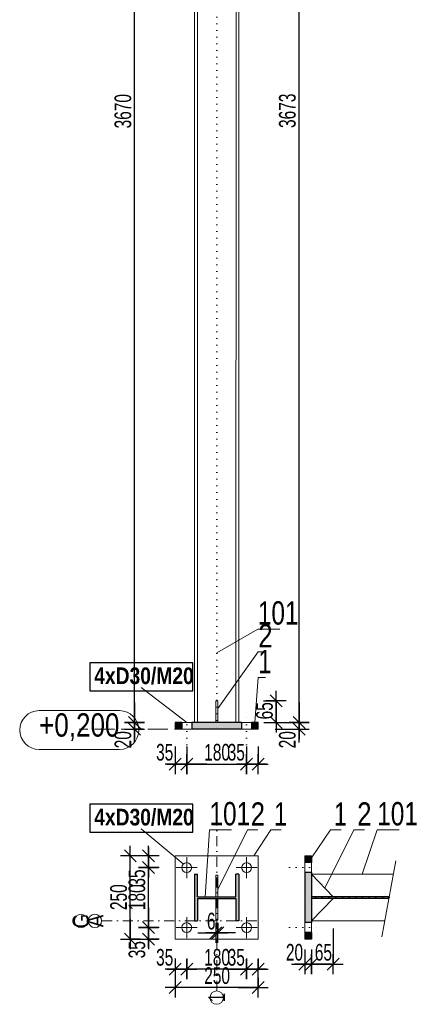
# Model space of a CAD drawing. Header units: millimetres. Extents: x 343 to 29776, y -61286 to -49226.
# Tile 15 of 19: x 28588 to 29776, y -61286 to -58331. Entities that reach past the tile are written whole.
import ezdxf

# ---------------------------------------------------------------- set-up
doc = ezdxf.new("R2010")
doc.units = ezdxf.units.MM
doc.header["$PDMODE"] = 65
for name, pattern in [('Carkovana 2x_1', [80, 60, -20]), ('Cerchovana 0.5x_1', [62, 30, -16, 0, -16]), ('JIS_08_37', [20, 0, -20])]:
    doc.linetypes.add(name, pattern=pattern)
doc.layers.add('XR$1$VÝKRES (Z5) - REV. DVÍŘKA_1', color=7, linetype='Continuous', lineweight=25)
doc.styles.add('ARIAL', font='ARIAL.TTF')
doc.styles.add('ARIALNARROW', font='ARIALN.TTF')
doc.dimstyles.new('DIMSTYLE_8', dxfattribs={"dimtxt": 50, "dimasz": 60, "dimexe": 0, "dimexo": 0, "dimgap": 25, "dimtad": 2, "dimdec": 0, "dimrnd": 1, "dimzin": 12, "dimdsep": 46, "dimtxsty": 'ARIALNARROW', "dimblk1": 'ALL_ML_STRICH', "dimblk2": 'ALL_ML_STRICH', "dimsah": 1, "dimcen": 0, "dimclrd": 5, "dimclre": 5, "dimclrt": 5, "dimadec": 0, "dimazin": 0, "dimtfac": 1, "dimtdec": 0, "dimtix": 1, "dimtmove": 2, "dimatfit": 3, "dimfxl": 0, "dimtzin": 0, "dimlwd": 0, "dimlwe": 25, "dimarcsym": 0})
doc.dimstyles.new('DIMSTYLE_9', dxfattribs={"dimtxt": 50, "dimasz": 60, "dimexe": 0, "dimexo": 0, "dimgap": 25, "dimtad": 2, "dimdec": 0, "dimrnd": 1, "dimzin": 12, "dimdsep": 46, "dimtxsty": 'ARIALNARROW', "dimblk1": 'ALL_ML_STRICH', "dimblk2": 'ALL_ML_STRICH', "dimsah": 1, "dimcen": 0, "dimclrd": 5, "dimclre": 5, "dimclrt": 5, "dimadec": 0, "dimazin": 0, "dimtfac": 1, "dimtdec": 0, "dimtix": 1, "dimtmove": 2, "dimatfit": 3, "dimfxl": 0, "dimtvp": 1.2, "dimtzin": 0, "dimlwd": 0, "dimlwe": 25, "dimarcsym": 0})

# ---------------------------------------------------------------- blocks, each defined once
blk = doc.blocks.new('ALL_ML_STRICH')
at = {"color": 0, "linetype": 'ByBlock', "lineweight": -2}
for p, q in [((0, -0.5), (0, 0.5)), ((-1, 0), (0.5, 0)), ((-0.3, -0.3), (0.3, 0.3))]:
    blk.add_line(p, q, dxfattribs=at)
blk = doc.blocks.new('*D53')
at = {"layer": 'DEFPOINTS', "color": 5, "linetype": 'Continuous', "lineweight": 25}
for p in [(29054.6, -60460.5), (29089.6, -60460.5), (29054.6, -60564.6)]:
    blk.add_point(p, dxfattribs=at)
at = {"layer": 'XR$1$VÝKRES (Z5) - REV. DVÍŘKA_1', "color": 5, "linetype": 'Continuous', "lineweight": -2}
for p, q in [((29054.6, -60512.2), (29054.6, -60564.6)), ((29089.6, -60512.2), (29089.6, -60564.6)), ((29054.6, -60564.6), (29089.6, -60564.6))]:
    blk.add_line(p, q, dxfattribs=at)
at = {"layer": 'XR$1$VÝKRES (Z5) - REV. DVÍŘKA_1', "color": 5, "linetype": 'Continuous', "lineweight": 25, "xscale": 60, "yscale": 60, "zscale": 60, "rotation": 180}
blk.add_blockref('ALL_ML_STRICH', (29054.6, -60564.6), dxfattribs=at)
at = {"layer": 'XR$1$VÝKRES (Z5) - REV. DVÍŘKA_1', "color": 5, "linetype": 'Continuous', "lineweight": 25, "xscale": 60, "yscale": 60, "zscale": 60}
blk.add_blockref('ALL_ML_STRICH', (29089.6, -60564.6), dxfattribs=at)
at = {"layer": 'XR$1$VÝKRES (Z5) - REV. DVÍŘKA_1', "color": 5, "linetype": 'Continuous', "lineweight": 25, "insert": (29023.4, -60529.6), "char_height": 50, "width": 81.143, "attachment_point": 5, "style": 'ARIALNARROW'}
blk.add_mtext('\\W0.81;\\A1;{35}', dxfattribs=at)
blk = doc.blocks.new('*D54')
at = {"layer": 'DEFPOINTS', "color": 5, "linetype": 'Continuous', "lineweight": 25}
for p in [(29089.6, -60460.5), (29269.6, -60460.5), (29089.6, -60564.6)]:
    blk.add_point(p, dxfattribs=at)
at = {"layer": 'XR$1$VÝKRES (Z5) - REV. DVÍŘKA_1', "color": 5, "linetype": 'Continuous', "lineweight": -2}
for p, q in [((29089.6, -60512.2), (29089.6, -60564.6)), ((29269.6, -60512.2), (29269.6, -60564.6)), ((29089.6, -60564.6), (29269.6, -60564.6))]:
    blk.add_line(p, q, dxfattribs=at)
at = {"layer": 'XR$1$VÝKRES (Z5) - REV. DVÍŘKA_1', "color": 5, "linetype": 'Continuous', "lineweight": 25, "xscale": 60, "yscale": 60, "zscale": 60, "rotation": 180}
blk.add_blockref('ALL_ML_STRICH', (29089.6, -60564.6), dxfattribs=at)
at = {"layer": 'XR$1$VÝKRES (Z5) - REV. DVÍŘKA_1', "color": 5, "linetype": 'Continuous', "lineweight": 25, "xscale": 60, "yscale": 60, "zscale": 60}
blk.add_blockref('ALL_ML_STRICH', (29269.6, -60564.6), dxfattribs=at)
at = {"layer": 'XR$1$VÝKRES (Z5) - REV. DVÍŘKA_1', "color": 5, "linetype": 'Continuous', "lineweight": 25, "insert": (29180.9, -60529.6), "char_height": 50, "width": 121.714, "attachment_point": 5, "style": 'ARIALNARROW'}
blk.add_mtext('\\W0.81;\\A1;{180}', dxfattribs=at)
blk = doc.blocks.new('*D55')
at = {"layer": 'DEFPOINTS', "color": 5, "linetype": 'Continuous', "lineweight": 25}
for p in [(29269.6, -60460.5), (29304.6, -60460.5), (29269.6, -60564.6)]:
    blk.add_point(p, dxfattribs=at)
at = {"layer": 'XR$1$VÝKRES (Z5) - REV. DVÍŘKA_1', "color": 5, "linetype": 'Continuous', "lineweight": -2}
for p, q in [((29269.6, -60512.2), (29269.6, -60564.6)), ((29304.6, -60512.2), (29304.6, -60564.6)), ((29269.6, -60564.6), (29304.6, -60564.6))]:
    blk.add_line(p, q, dxfattribs=at)
at = {"layer": 'XR$1$VÝKRES (Z5) - REV. DVÍŘKA_1', "color": 5, "linetype": 'Continuous', "lineweight": 25, "xscale": 60, "yscale": 60, "zscale": 60, "rotation": 180}
blk.add_blockref('ALL_ML_STRICH', (29269.6, -60564.6), dxfattribs=at)
at = {"layer": 'XR$1$VÝKRES (Z5) - REV. DVÍŘKA_1', "color": 5, "linetype": 'Continuous', "lineweight": 25, "xscale": 60, "yscale": 60, "zscale": 60}
blk.add_blockref('ALL_ML_STRICH', (29304.6, -60564.6), dxfattribs=at)
at = {"layer": 'XR$1$VÝKRES (Z5) - REV. DVÍŘKA_1', "color": 5, "linetype": 'Continuous', "lineweight": 25, "insert": (29238.4, -60529.6), "char_height": 50, "width": 81.143, "attachment_point": 5, "style": 'ARIALNARROW'}
blk.add_mtext('\\W0.81;\\A1;{35}', dxfattribs=at)
blk = doc.blocks.new('*D56')
at = {"layer": 'DEFPOINTS', "color": 5, "linetype": 'Continuous', "lineweight": 25}
for p in [(29182.6, -60375.5), (29304.6, -60440.5), (29358.3, -60440.5)]:
    blk.add_point(p, dxfattribs=at)
at = {"layer": 'XR$1$VÝKRES (Z5) - REV. DVÍŘKA_1', "color": 5, "linetype": 'Continuous', "lineweight": -2}
for p, q in [((29320.4, -60375.5), (29358.3, -60375.5)), ((29358.3, -60440.5), (29358.3, -60375.5)), ((29321.5, -60440.5), (29358.3, -60440.5))]:
    blk.add_line(p, q, dxfattribs=at)
at = {"layer": 'XR$1$VÝKRES (Z5) - REV. DVÍŘKA_1', "color": 5, "linetype": 'Continuous', "lineweight": 25, "xscale": 60, "yscale": 60, "zscale": 60}
for p, rotation in [((29358.3, -60375.5), 90), ((29358.3, -60440.5), 270)]:
    blk.add_blockref('ALL_ML_STRICH', p, dxfattribs=dict(at, rotation=rotation))
at = {"layer": 'XR$1$VÝKRES (Z5) - REV. DVÍŘKA_1', "color": 5, "linetype": 'Continuous', "lineweight": 25, "insert": (29323.3, -60404.9), "char_height": 50, "width": 81.143, "attachment_point": 5, "rotation": 90, "style": 'ARIALNARROW'}
blk.add_mtext('\\W0.81;\\A1;{65}', dxfattribs=at)
blk = doc.blocks.new('*D57')
at = {"layer": 'DEFPOINTS', "color": 5, "linetype": 'Continuous', "lineweight": 25}
for p in [(29444.6, -61090.5), (29464.6, -61090.5), (29444.6, -61164.9)]:
    blk.add_point(p, dxfattribs=at)
at = {"layer": 'XR$1$VÝKRES (Z5) - REV. DVÍŘKA_1', "color": 5, "linetype": 'Continuous', "lineweight": -2}
for p, q in [((29444.6, -61120.8), (29444.6, -61164.9)), ((29464.6, -61121.1), (29464.6, -61164.9)), ((29444.6, -61164.9), (29464.6, -61164.9))]:
    blk.add_line(p, q, dxfattribs=at)
at = {"layer": 'XR$1$VÝKRES (Z5) - REV. DVÍŘKA_1', "color": 5, "linetype": 'Continuous', "lineweight": 25, "xscale": 60, "yscale": 60, "zscale": 60}
blk.add_blockref('ALL_ML_STRICH', (29464.6, -61164.9), dxfattribs=at)
at = {"layer": 'XR$1$VÝKRES (Z5) - REV. DVÍŘKA_1', "color": 5, "linetype": 'Continuous', "lineweight": 25, "xscale": 60, "yscale": 60, "zscale": 60, "rotation": 180}
blk.add_blockref('ALL_ML_STRICH', (29444.6, -61164.9), dxfattribs=at)
at = {"layer": 'XR$1$VÝKRES (Z5) - REV. DVÍŘKA_1', "color": 5, "linetype": 'Continuous', "lineweight": 25, "insert": (29413.4, -61129.9), "char_height": 50, "width": 81.143, "attachment_point": 5, "style": 'ARIALNARROW'}
blk.add_mtext('\\W0.81;\\A1;{20}', dxfattribs=at)
blk = doc.blocks.new('*D58')
at = {"layer": 'DEFPOINTS', "color": 5, "linetype": 'Continuous', "lineweight": 25}
for p in [(29529.6, -60968.2), (29464.6, -61090.5), (29464.6, -61164.9)]:
    blk.add_point(p, dxfattribs=at)
at = {"layer": 'XR$1$VÝKRES (Z5) - REV. DVÍŘKA_1', "color": 5, "linetype": 'Continuous', "lineweight": -2}
for p, q in [((29529.6, -61058.1), (29529.6, -61164.9)), ((29464.6, -61121.1), (29464.6, -61164.9)), ((29464.6, -61164.9), (29529.6, -61164.9))]:
    blk.add_line(p, q, dxfattribs=at)
at = {"layer": 'XR$1$VÝKRES (Z5) - REV. DVÍŘKA_1', "color": 5, "linetype": 'Continuous', "lineweight": 25, "xscale": 60, "yscale": 60, "zscale": 60, "rotation": 180}
blk.add_blockref('ALL_ML_STRICH', (29464.6, -61164.9), dxfattribs=at)
at = {"layer": 'XR$1$VÝKRES (Z5) - REV. DVÍŘKA_1', "color": 5, "linetype": 'Continuous', "lineweight": 25, "xscale": 60, "yscale": 60, "zscale": 60}
blk.add_blockref('ALL_ML_STRICH', (29529.6, -61164.9), dxfattribs=at)
at = {"layer": 'XR$1$VÝKRES (Z5) - REV. DVÍŘKA_1', "color": 5, "linetype": 'Continuous', "lineweight": 25, "insert": (29500.2, -61129.9), "char_height": 50, "width": 81.143, "attachment_point": 5, "style": 'ARIALNARROW'}
blk.add_mtext('\\W0.81;\\A1;{65}', dxfattribs=at)
blk = doc.blocks.new('*D59')
at = {"layer": 'DEFPOINTS', "color": 5, "linetype": 'Continuous', "lineweight": 25}
for p in [(29176.6, -61033.2), (29182.6, -61033.2), (29176.6, -61071.2)]:
    blk.add_point(p, dxfattribs=at)
at = {"layer": 'XR$1$VÝKRES (Z5) - REV. DVÍŘKA_1', "color": 5, "linetype": 'Continuous', "lineweight": -2}
for p, q in [((29176.6, -61041.5), (29176.6, -61071.2)), ((29182.6, -61041.5), (29182.6, -61071.2)), ((29176.6, -61071.2), (29182.6, -61071.2))]:
    blk.add_line(p, q, dxfattribs=at)
at = {"layer": 'XR$1$VÝKRES (Z5) - REV. DVÍŘKA_1', "color": 5, "linetype": 'Continuous', "lineweight": 25, "xscale": 60, "yscale": 60, "zscale": 60}
blk.add_blockref('ALL_ML_STRICH', (29182.6, -61071.2), dxfattribs=at)
at = {"layer": 'XR$1$VÝKRES (Z5) - REV. DVÍŘKA_1', "color": 5, "linetype": 'Continuous', "lineweight": 25, "xscale": 60, "yscale": 60, "zscale": 60, "rotation": 180}
blk.add_blockref('ALL_ML_STRICH', (29176.6, -61071.2), dxfattribs=at)
at = {"layer": 'XR$1$VÝKRES (Z5) - REV. DVÍŘKA_1', "color": 5, "linetype": 'Continuous', "lineweight": 25, "insert": (29163.2, -61036.2), "char_height": 50, "width": 40.571, "attachment_point": 5, "style": 'ARIALNARROW'}
blk.add_mtext('\\W0.81;\\A1;{6}', dxfattribs=at)
blk = doc.blocks.new('*D60')
at = {"layer": 'DEFPOINTS', "color": 5, "linetype": 'Continuous', "lineweight": 25}
for p in [(29304.6, -60440.5), (29304.6, -60460.5), (29427.1, -60460.5)]:
    blk.add_point(p, dxfattribs=at)
at = {"layer": 'XR$1$VÝKRES (Z5) - REV. DVÍŘKA_1', "color": 5, "linetype": 'Continuous', "lineweight": -2}
for p, q in [((29355.9, -60440.5), (29427.1, -60440.5)), ((29427.1, -60460.5), (29427.1, -60440.5)), ((29355, -60460.5), (29427.1, -60460.5))]:
    blk.add_line(p, q, dxfattribs=at)
at = {"layer": 'XR$1$VÝKRES (Z5) - REV. DVÍŘKA_1', "color": 5, "linetype": 'Continuous', "lineweight": 25, "xscale": 60, "yscale": 60, "zscale": 60}
for p, rotation in [((29427.1, -60460.5), 270), ((29427.1, -60440.5), 90)]:
    blk.add_blockref('ALL_ML_STRICH', p, dxfattribs=dict(at, rotation=rotation))
at = {"layer": 'XR$1$VÝKRES (Z5) - REV. DVÍŘKA_1', "color": 5, "linetype": 'Continuous', "lineweight": 25, "insert": (29392.1, -60491.8), "char_height": 50, "width": 81.143, "attachment_point": 5, "rotation": 90, "style": 'ARIALNARROW'}
blk.add_mtext('\\W0.81;\\A1;{20}', dxfattribs=at)
blk = doc.blocks.new('*D61')
at = {"layer": 'DEFPOINTS', "color": 5, "linetype": 'Continuous', "lineweight": 25}
for p in [(29246.3, -56767.8), (29304.6, -60440.5), (29427.1, -60440.5)]:
    blk.add_point(p, dxfattribs=at)
at = {"layer": 'XR$1$VÝKRES (Z5) - REV. DVÍŘKA_1', "color": 5, "linetype": 'Continuous', "lineweight": -2}
for p, q in [((29261.2, -56767.8), (29427.1, -56767.8)), ((29427.1, -60440.5), (29427.1, -56767.8)), ((29355.9, -60440.5), (29427.1, -60440.5))]:
    blk.add_line(p, q, dxfattribs=at)
at = {"layer": 'XR$1$VÝKRES (Z5) - REV. DVÍŘKA_1', "color": 5, "linetype": 'Continuous', "lineweight": 25, "xscale": 60, "yscale": 60, "zscale": 60}
for p, rotation in [((29427.1, -56767.8), 90), ((29427.1, -60440.5), 270)]:
    blk.add_blockref('ALL_ML_STRICH', p, dxfattribs=dict(at, rotation=rotation))
at = {"layer": 'XR$1$VÝKRES (Z5) - REV. DVÍŘKA_1', "color": 5, "linetype": 'Continuous', "lineweight": 25, "insert": (29392.1, -58604.7), "char_height": 50, "width": 162.286, "attachment_point": 5, "rotation": 90, "style": 'ARIALNARROW'}
blk.add_mtext('\\W0.81;\\A1;{3673}', dxfattribs=at)
blk = doc.blocks.new('*D63')
at = {"layer": 'DEFPOINTS', "color": 5, "linetype": 'Continuous', "lineweight": 25}
for p in [(29054.6, -60440.5), (28933.1, -60460.5), (29054.6, -60460.5)]:
    blk.add_point(p, dxfattribs=at)
at = {"layer": 'XR$1$VÝKRES (Z5) - REV. DVÍŘKA_1', "color": 5, "linetype": 'Continuous', "lineweight": -2}
for p, q in [((28958.7, -60440.5), (28933.1, -60440.5)), ((28933.1, -60460.5), (28933.1, -60440.5)), ((28958.7, -60460.5), (28933.1, -60460.5))]:
    blk.add_line(p, q, dxfattribs=at)
at = {"layer": 'XR$1$VÝKRES (Z5) - REV. DVÍŘKA_1', "color": 5, "linetype": 'Continuous', "lineweight": 25, "xscale": 60, "yscale": 60, "zscale": 60}
for p, rotation in [((28933.1, -60460.5), 270), ((28933.1, -60440.5), 90)]:
    blk.add_blockref('ALL_ML_STRICH', p, dxfattribs=dict(at, rotation=rotation))
at = {"layer": 'XR$1$VÝKRES (Z5) - REV. DVÍŘKA_1', "color": 5, "linetype": 'Continuous', "lineweight": 25, "insert": (28898.1, -60491.8), "char_height": 50, "width": 81.143, "attachment_point": 5, "rotation": 90, "style": 'ARIALNARROW'}
blk.add_mtext('\\W0.81;\\A1;{20}', dxfattribs=at)
blk = doc.blocks.new('*D64')
at = {"layer": 'DEFPOINTS', "color": 5, "linetype": 'Continuous', "lineweight": 25}
for p in [(29113.1, -56770.5), (28933.1, -60440.5), (29054.6, -60440.5)]:
    blk.add_point(p, dxfattribs=at)
at = {"layer": 'XR$1$VÝKRES (Z5) - REV. DVÍŘKA_1', "color": 5, "linetype": 'Continuous', "lineweight": -2}
for p, q in [((28994.4, -56770.5), (28933.1, -56770.5)), ((28933.1, -60440.5), (28933.1, -56770.5)), ((28958.7, -60440.5), (28933.1, -60440.5))]:
    blk.add_line(p, q, dxfattribs=at)
at = {"layer": 'XR$1$VÝKRES (Z5) - REV. DVÍŘKA_1', "color": 5, "linetype": 'Continuous', "lineweight": 25, "xscale": 60, "yscale": 60, "zscale": 60}
for p, rotation in [((28933.1, -56770.5), 90), ((28933.1, -60440.5), 270)]:
    blk.add_blockref('ALL_ML_STRICH', p, dxfattribs=dict(at, rotation=rotation))
at = {"layer": 'XR$1$VÝKRES (Z5) - REV. DVÍŘKA_1', "color": 5, "linetype": 'Continuous', "lineweight": 25, "insert": (28898.1, -58606), "char_height": 50, "width": 162.286, "attachment_point": 5, "rotation": 90, "style": 'ARIALNARROW'}
blk.add_mtext('\\W0.81;\\A1;{3670}', dxfattribs=at)
blk = doc.blocks.new('*D66')
at = {"layer": 'DEFPOINTS', "color": 5, "linetype": 'Continuous', "lineweight": 25}
for p in [(29089.6, -61055.5), (28975.2, -61090.5), (29054.6, -61090.5)]:
    blk.add_point(p, dxfattribs=at)
at = {"layer": 'XR$1$VÝKRES (Z5) - REV. DVÍŘKA_1', "color": 5, "linetype": 'Continuous', "lineweight": -2}
for p, q in [((29006.7, -61055.5), (28975.2, -61055.5)), ((28975.2, -61090.5), (28975.2, -61055.5)), ((29006.7, -61090.5), (28975.2, -61090.5))]:
    blk.add_line(p, q, dxfattribs=at)
at = {"layer": 'XR$1$VÝKRES (Z5) - REV. DVÍŘKA_1', "color": 5, "linetype": 'Continuous', "lineweight": 25, "xscale": 60, "yscale": 60, "zscale": 60}
for p, rotation in [((28975.2, -61055.5), 90), ((28975.2, -61090.5), 270)]:
    blk.add_blockref('ALL_ML_STRICH', p, dxfattribs=dict(at, rotation=rotation))
at = {"layer": 'XR$1$VÝKRES (Z5) - REV. DVÍŘKA_1', "color": 5, "linetype": 'Continuous', "lineweight": 25, "insert": (28940.2, -61121.8), "char_height": 50, "width": 81.143, "attachment_point": 5, "rotation": 90, "style": 'ARIALNARROW'}
blk.add_mtext('\\W0.81;\\A1;{35}', dxfattribs=at)
blk = doc.blocks.new('*D67')
at = {"layer": 'DEFPOINTS', "color": 5, "linetype": 'Continuous', "lineweight": 25}
for p in [(29089.6, -60875.5), (28975.2, -61055.5), (29089.6, -61055.5)]:
    blk.add_point(p, dxfattribs=at)
at = {"layer": 'XR$1$VÝKRES (Z5) - REV. DVÍŘKA_1', "color": 5, "linetype": 'Continuous', "lineweight": -2}
for p, q in [((29006.7, -60875.5), (28975.2, -60875.5)), ((28975.2, -61055.5), (28975.2, -60875.5)), ((29006.7, -61055.5), (28975.2, -61055.5))]:
    blk.add_line(p, q, dxfattribs=at)
at = {"layer": 'XR$1$VÝKRES (Z5) - REV. DVÍŘKA_1', "color": 5, "linetype": 'Continuous', "lineweight": 25, "xscale": 60, "yscale": 60, "zscale": 60}
for p, rotation in [((28975.2, -60875.5), 90), ((28975.2, -61055.5), 270)]:
    blk.add_blockref('ALL_ML_STRICH', p, dxfattribs=dict(at, rotation=rotation))
at = {"layer": 'XR$1$VÝKRES (Z5) - REV. DVÍŘKA_1', "color": 5, "linetype": 'Continuous', "lineweight": 25, "insert": (28940.2, -60964.2), "char_height": 50, "width": 121.714, "attachment_point": 5, "rotation": 90, "style": 'ARIALNARROW'}
blk.add_mtext('\\W0.81;\\A1;{180}', dxfattribs=at)
blk = doc.blocks.new('*D68')
at = {"layer": 'DEFPOINTS', "color": 5, "linetype": 'Continuous', "lineweight": 25}
for p in [(29054.6, -60840.5), (28975.2, -60875.5), (29089.6, -60875.5)]:
    blk.add_point(p, dxfattribs=at)
at = {"layer": 'XR$1$VÝKRES (Z5) - REV. DVÍŘKA_1', "color": 5, "linetype": 'Continuous', "lineweight": -2}
for p, q in [((29006.7, -60840.5), (28975.2, -60840.5)), ((28975.2, -60875.5), (28975.2, -60840.5)), ((29006.7, -60875.5), (28975.2, -60875.5))]:
    blk.add_line(p, q, dxfattribs=at)
at = {"layer": 'XR$1$VÝKRES (Z5) - REV. DVÍŘKA_1', "color": 5, "linetype": 'Continuous', "lineweight": 25, "xscale": 60, "yscale": 60, "zscale": 60}
for p, rotation in [((28975.2, -60840.5), 90), ((28975.2, -60875.5), 270)]:
    blk.add_blockref('ALL_ML_STRICH', p, dxfattribs=dict(at, rotation=rotation))
at = {"layer": 'XR$1$VÝKRES (Z5) - REV. DVÍŘKA_1', "color": 5, "linetype": 'Continuous', "lineweight": 25, "insert": (28940.2, -60906.8), "char_height": 50, "width": 81.143, "attachment_point": 5, "rotation": 90, "style": 'ARIALNARROW'}
blk.add_mtext('\\W0.81;\\A1;{35}', dxfattribs=at)
blk = doc.blocks.new('*D69')
at = {"layer": 'DEFPOINTS', "color": 5, "linetype": 'Continuous', "lineweight": 25}
for p in [(29054.6, -60840.5), (28920.2, -61090.5), (29054.6, -61090.5)]:
    blk.add_point(p, dxfattribs=at)
at = {"layer": 'XR$1$VÝKRES (Z5) - REV. DVÍŘKA_1', "color": 5, "linetype": 'Continuous', "lineweight": -2}
for p, q in [((28949.4, -60840.5), (28920.2, -60840.5)), ((28920.2, -61090.5), (28920.2, -60840.5)), ((28949.4, -61090.5), (28920.2, -61090.5))]:
    blk.add_line(p, q, dxfattribs=at)
at = {"layer": 'XR$1$VÝKRES (Z5) - REV. DVÍŘKA_1', "color": 5, "linetype": 'Continuous', "lineweight": 25, "xscale": 60, "yscale": 60, "zscale": 60}
for p, rotation in [((28920.2, -60840.5), 90), ((28920.2, -61090.5), 270)]:
    blk.add_blockref('ALL_ML_STRICH', p, dxfattribs=dict(at, rotation=rotation))
at = {"layer": 'XR$1$VÝKRES (Z5) - REV. DVÍŘKA_1', "color": 5, "linetype": 'Continuous', "lineweight": 25, "insert": (28885.2, -60964.2), "char_height": 50, "width": 121.714, "attachment_point": 5, "rotation": 90, "style": 'ARIALNARROW'}
blk.add_mtext('\\W0.81;\\A1;{250}', dxfattribs=at)
blk = doc.blocks.new('*D70')
at = {"layer": 'DEFPOINTS', "color": 5, "linetype": 'Continuous', "lineweight": 25}
for p in [(29269.6, -61055.5), (29304.6, -61090.5), (29304.6, -61179.9)]:
    blk.add_point(p, dxfattribs=at)
at = {"layer": 'XR$1$VÝKRES (Z5) - REV. DVÍŘKA_1', "color": 5, "linetype": 'Continuous', "lineweight": -2}
for p, q in [((29269.6, -61148.4), (29269.6, -61179.9)), ((29304.6, -61148.4), (29304.6, -61179.9)), ((29304.6, -61179.9), (29269.6, -61179.9))]:
    blk.add_line(p, q, dxfattribs=at)
at = {"layer": 'XR$1$VÝKRES (Z5) - REV. DVÍŘKA_1', "color": 5, "linetype": 'Continuous', "lineweight": 25, "xscale": 60, "yscale": 60, "zscale": 60}
for p, rotation in [((29269.6, -61179.9), 180), ((29304.6, -61179.9), 360)]:
    blk.add_blockref('ALL_ML_STRICH', p, dxfattribs=dict(at, rotation=rotation))
at = {"layer": 'XR$1$VÝKRES (Z5) - REV. DVÍŘKA_1', "color": 5, "linetype": 'Continuous', "lineweight": 25, "insert": (29238.4, -61144.9), "char_height": 50, "width": 81.143, "attachment_point": 5, "style": 'ARIALNARROW'}
blk.add_mtext('\\W0.81;\\A1;{35}', dxfattribs=at)
blk = doc.blocks.new('*D71')
at = {"layer": 'DEFPOINTS', "color": 5, "linetype": 'Continuous', "lineweight": 25}
for p in [(29089.6, -61055.5), (29269.6, -61055.5), (29269.6, -61179.9)]:
    blk.add_point(p, dxfattribs=at)
at = {"layer": 'XR$1$VÝKRES (Z5) - REV. DVÍŘKA_1', "color": 5, "linetype": 'Continuous', "lineweight": -2}
for p, q in [((29089.6, -61148.4), (29089.6, -61179.9)), ((29269.6, -61148.4), (29269.6, -61179.9)), ((29269.6, -61179.9), (29089.6, -61179.9))]:
    blk.add_line(p, q, dxfattribs=at)
at = {"layer": 'XR$1$VÝKRES (Z5) - REV. DVÍŘKA_1', "color": 5, "linetype": 'Continuous', "lineweight": 25, "xscale": 60, "yscale": 60, "zscale": 60}
for p, rotation in [((29089.6, -61179.9), 180), ((29269.6, -61179.9), 360)]:
    blk.add_blockref('ALL_ML_STRICH', p, dxfattribs=dict(at, rotation=rotation))
at = {"layer": 'XR$1$VÝKRES (Z5) - REV. DVÍŘKA_1', "color": 5, "linetype": 'Continuous', "lineweight": 25, "insert": (29180.9, -61144.9), "char_height": 50, "width": 121.714, "attachment_point": 5, "style": 'ARIALNARROW'}
blk.add_mtext('\\W0.81;\\A1;{180}', dxfattribs=at)
blk = doc.blocks.new('*D72')
at = {"layer": 'DEFPOINTS', "color": 5, "linetype": 'Continuous', "lineweight": 25}
for p in [(29089.6, -61055.5), (29054.6, -61090.5), (29089.6, -61179.9)]:
    blk.add_point(p, dxfattribs=at)
at = {"layer": 'XR$1$VÝKRES (Z5) - REV. DVÍŘKA_1', "color": 5, "linetype": 'Continuous', "lineweight": -2}
for p, q in [((29054.6, -61148.4), (29054.6, -61179.9)), ((29089.6, -61148.4), (29089.6, -61179.9)), ((29089.6, -61179.9), (29054.6, -61179.9))]:
    blk.add_line(p, q, dxfattribs=at)
at = {"layer": 'XR$1$VÝKRES (Z5) - REV. DVÍŘKA_1', "color": 5, "linetype": 'Continuous', "lineweight": 25, "xscale": 60, "yscale": 60, "zscale": 60}
for p, rotation in [((29054.6, -61179.9), 180), ((29089.6, -61179.9), 360)]:
    blk.add_blockref('ALL_ML_STRICH', p, dxfattribs=dict(at, rotation=rotation))
at = {"layer": 'XR$1$VÝKRES (Z5) - REV. DVÍŘKA_1', "color": 5, "linetype": 'Continuous', "lineweight": 25, "insert": (29023.4, -61144.9), "char_height": 50, "width": 81.143, "attachment_point": 5, "style": 'ARIALNARROW'}
blk.add_mtext('\\W0.81;\\A1;{35}', dxfattribs=at)
blk = doc.blocks.new('*D73')
at = {"layer": 'DEFPOINTS', "color": 5, "linetype": 'Continuous', "lineweight": 25}
for p in [(29054.6, -61090.5), (29304.6, -61090.5), (29304.6, -61234.9)]:
    blk.add_point(p, dxfattribs=at)
at = {"layer": 'XR$1$VÝKRES (Z5) - REV. DVÍŘKA_1', "color": 5, "linetype": 'Continuous', "lineweight": -2}
for p, q in [((29054.6, -61205.8), (29054.6, -61234.9)), ((29304.6, -61205.8), (29304.6, -61234.9)), ((29304.6, -61234.9), (29054.6, -61234.9))]:
    blk.add_line(p, q, dxfattribs=at)
at = {"layer": 'XR$1$VÝKRES (Z5) - REV. DVÍŘKA_1', "color": 5, "linetype": 'Continuous', "lineweight": 25, "xscale": 60, "yscale": 60, "zscale": 60}
for p, rotation in [((29054.6, -61234.9), 180), ((29304.6, -61234.9), 360)]:
    blk.add_blockref('ALL_ML_STRICH', p, dxfattribs=dict(at, rotation=rotation))
at = {"layer": 'XR$1$VÝKRES (Z5) - REV. DVÍŘKA_1', "color": 5, "linetype": 'Continuous', "lineweight": 25, "insert": (29180.9, -61199.9), "char_height": 50, "width": 121.714, "attachment_point": 5, "style": 'ARIALNARROW'}
blk.add_mtext('\\W0.81;\\A1;{250}', dxfattribs=at)

msp = doc.modelspace()

# ---------------------------------------------------------------- hatches: boundary and pattern name
at = {"layer": 'XR$1$VÝKRES (Z5) - REV. DVÍŘKA_1', "linetype": 'Continuous', "lineweight": 25}
for points in [[(29074.6, -60440.5), (29054.6, -60440.5), (29054.6, -60460.5), (29074.6, -60460.5)], [(29104.6, -60460.5), (29254.6, -60460.5), (29254.6, -60440.5), (29104.6, -60440.5)], [(29284.6, -60460.5), (29304.6, -60460.5), (29304.6, -60440.5), (29284.6, -60440.5)], [(29444.6, -60860.5), (29464.6, -60860.5), (29464.6, -60840.5), (29444.6, -60840.5)], [(29121.6, -60962.7), (29121.6, -60895.5), (29113.1, -60895.5), (29113.1, -61035.5), (29121.6, -61035.5), (29121.6, -60968.2), (29237.6, -60968.2), (29237.6, -61035.5), (29246.1, -61035.5), (29246.1, -60895.5), (29237.6, -60895.5), (29237.6, -60962.7)], [(29444.6, -61040.5), (29464.6, -61040.5), (29464.6, -60890.5), (29444.6, -60890.5)], [(29464.6, -60968.2), (29697.4, -60968.2), (29698.4, -60962.7), (29464.6, -60962.7)], [(29464.6, -61070.5), (29444.6, -61070.5), (29444.6, -61090.5), (29464.6, -61090.5)]]:
    msp.add_hatch(color=251, dxfattribs=at).paths.add_polyline_path(points)

# ---------------------------------------------------------------- linework, layer by layer
at = {"layer": 'XR$1$VÝKRES (Z5) - REV. DVÍŘKA_1', "color": 7, "linetype": 'Continuous', "lineweight": 18}
for p, q in [((29113.1, -56770.5), (29113.1, -60440.5)), ((29121.6, -56770.3), (29121.6, -60440.5)), ((29237.8, -56768), (29237.6, -60440.5)), ((29246.3, -56767.8), (29246.1, -60440.5)), ((29303.2, -60160.2), (29179.6, -60231.2)), ((29369, -60160.2), (29303.2, -60160.2)), ((29304.6, -60227.8), (29182.6, -60398)), ((29326.6, -60227.8), (29304.6, -60227.8)), ((29304.6, -60305.1), (29294.6, -60440.5)), ((29326.6, -60305.1), (29304.6, -60305.1)), ((28953, -60335.5), (29089.6, -60440.5)), ((29176.6, -60440.5), (29176.6, -60375.5)), ((29176.6, -60375.5), (29182.6, -60375.5)), ((29182.6, -60375.5), (29182.6, -60440.5)), ((29054.6, -60440.5), (29304.6, -60440.5)), ((29246.1, -60440.5), (29113.1, -60440.5)), ((29182.6, -60440.5), (29176.6, -60440.5)), ((29054.6, -60460.5), (29304.6, -60460.5)), ((28953, -60759.6), (29079.3, -60864.6)), ((29157.9, -60762.5), (29145, -60962.7)), ((29223.7, -60762.5), (29157.9, -60762.5)), ((29271.8, -60762.5), (29182.6, -60940.8)), ((29303.7, -60762.5), (29271.8, -60762.5)), ((29341.8, -60762.5), (29290.9, -60840.5)), ((29373.7, -60762.5), (29341.8, -60762.5)), ((29521.8, -60762.5), (29464.6, -60845.9)), ((29591.8, -60762.5), (29504.6, -60936.9)), ((29553.7, -60762.5), (29521.8, -60762.5)), ((29623.7, -60762.5), (29591.8, -60762.5)), ((29661.8, -60762.5), (29616.2, -60895.5)), ((29727.6, -60762.5), (29661.8, -60762.5)), ((29304.6, -60840.5), (29054.6, -60840.5)), ((29054.6, -60840.5), (29054.6, -61090.5)), ((29089.6, -60906.9), (29089.6, -60844.1)), ((29269.6, -60906.9), (29269.6, -60844.1)), ((29304.6, -61090.5), (29304.6, -60840.5)), ((29444.6, -61090.5), (29444.6, -60840.5)), ((29464.6, -61090.5), (29464.6, -60840.5)), ((29058.3, -60875.5), (29121, -60875.5)), ((29238.3, -60875.5), (29301, -60875.5)), ((29176.6, -60962.7), (29176.6, -60897.7)), ((29176.6, -60897.7), (29182.6, -60897.7)), ((29182.6, -60897.7), (29182.6, -60962.7)), ((29710.8, -60895.5), (29464.6, -60895.5)), ((29529.6, -60962.7), (29464.6, -60895.5)), ((29182.6, -60962.7), (29176.6, -60962.7)), ((29176.6, -60968.2), (29176.6, -61033.2)), ((29182.6, -60968.2), (29176.6, -60968.2)), ((29182.6, -61033.2), (29182.6, -60968.2)), ((29529.6, -60968.2), (29464.6, -61035.5)), ((29089.6, -61086.9), (29089.6, -61024.1)), ((29176.6, -61033.2), (29182.6, -61033.2)), ((29269.6, -61086.9), (29269.6, -61024.1)), ((29058.3, -61055.5), (29121, -61055.5)), ((29238.3, -61055.5), (29301, -61055.5)), ((29684.9, -61035.5), (29464.6, -61035.5)), ((29054.6, -61090.5), (29304.6, -61090.5))]:
    msp.add_line(p, q, dxfattribs=at)
at = {"layer": 'XR$1$VÝKRES (Z5) - REV. DVÍŘKA_1', "color": 7, "linetype": 'JIS_08_37', "lineweight": 13}
for p, q in [((29179.6, -56755.5), (29179.6, -60465.5)), ((29089.6, -60506.9), (29089.6, -60409.1)), ((29269.6, -60506.9), (29269.6, -60409.1)), ((29398.3, -60875.5), (29496, -60875.5)), ((29697.9, -60965.5), (29439.6, -60965.5)), ((29398.3, -61055.5), (29496, -61055.5))]:
    msp.add_line(p, q, dxfattribs=at)
at = {"layer": 'XR$1$VÝKRES (Z5) - REV. DVÍŘKA_1', "color": 7, "linetype": 'Continuous', "lineweight": 13}
for p, q in [((28887.5, -60404.5), (28646.1, -60404.5)), ((28887.5, -60521.2), (28646.1, -60521.2)), ((29676.1, -61083.4), (29718.3, -60855.3))]:
    msp.add_line(p, q, dxfattribs=at)
at = {"layer": 'XR$1$VÝKRES (Z5) - REV. DVÍŘKA_1', "color": 7, "linetype": 'Continuous', "lineweight": 25}
for p, q in [((29054.6, -60440.5), (29054.6, -60460.5)), ((29074.6, -60440.5), (29054.6, -60440.5)), ((29074.6, -60440.5), (29074.6, -60460.5)), ((29254.6, -60440.5), (29104.6, -60440.5)), ((29104.6, -60440.5), (29104.6, -60460.5)), ((29254.6, -60440.5), (29254.6, -60460.5)), ((29304.6, -60440.5), (29284.6, -60440.5)), ((29284.6, -60440.5), (29284.6, -60460.5)), ((29304.6, -60460.5), (29304.6, -60440.5)), ((29074.6, -60460.5), (29054.6, -60460.5)), ((29254.6, -60460.5), (29104.6, -60460.5)), ((29304.6, -60460.5), (29284.6, -60460.5)), ((29444.6, -60840.5), (29464.6, -60840.5)), ((29444.6, -60840.5), (29444.6, -60860.5)), ((29464.6, -60840.5), (29464.6, -60860.5)), ((29464.6, -60860.5), (29444.6, -60860.5)), ((29113.1, -60895.5), (29113.1, -61035.5)), ((29113.1, -60895.5), (29121.6, -60895.5)), ((29121.6, -60962.7), (29121.6, -60895.5)), ((29246.1, -60895.5), (29237.6, -60895.5)), ((29237.6, -60962.7), (29237.6, -60895.5)), ((29246.1, -60895.5), (29246.1, -61035.5)), ((29464.6, -60890.5), (29444.6, -60890.5)), ((29444.6, -60890.5), (29444.6, -61040.5)), ((29464.6, -60890.5), (29464.6, -61040.5)), ((29121.6, -60962.7), (29237.6, -60962.7)), ((29121.6, -60968.2), (29237.6, -60968.2)), ((29121.6, -60968.2), (29121.6, -61035.5)), ((29237.6, -60968.2), (29237.6, -61035.5)), ((29698.4, -60962.7), (29464.6, -60962.7)), ((29697.4, -60968.2), (29464.6, -60968.2)), ((29113.1, -61035.5), (29121.6, -61035.5)), ((29246.1, -61035.5), (29237.6, -61035.5)), ((29464.6, -61040.5), (29444.6, -61040.5)), ((29464.6, -61070.5), (29444.6, -61070.5)), ((29444.6, -61070.5), (29444.6, -61090.5)), ((29464.6, -61090.5), (29444.6, -61090.5)), ((29464.6, -61070.5), (29464.6, -61090.5))]:
    msp.add_line(p, q, dxfattribs=at)
at = {"layer": 'XR$1$VÝKRES (Z5) - REV. DVÍŘKA_1', "color": 7, "linetype": 'Carkovana 2x_1', "lineweight": 13}
msp.add_line((29113, -60460.5), (28766.9, -60460.5), dxfattribs=at)
at = {"layer": 'XR$1$VÝKRES (Z5) - REV. DVÍŘKA_1', "color": 204, "linetype": 'Cerchovana 0.5x_1', "lineweight": 13}
for p, q in [((29179.6, -61245.6), (29179.6, -60737.5)), ((28835.4, -61035.5), (29328.1, -61035.5))]:
    msp.add_line(p, q, dxfattribs=at)
at = {"layer": 'XR$1$VÝKRES (Z5) - REV. DVÍŘKA_1', "color": 7, "linetype": 'Continuous', "lineweight": 25}
for points in [[(28798.4, -60344.7), (29107.7, -60344.7), (29107.7, -60261.3), (28798.4, -60261.3), (28798.4, -60344.7)], [(28798.4, -60768.8), (29107.7, -60768.8), (29107.7, -60685.4), (28798.4, -60685.4), (28798.4, -60768.8)]]:
    msp.add_lwpolyline(points, dxfattribs=at)
for points in [[(29121.6, -60950.7), (29121.6, -60950.7)], [(29121.6, -60950.7), (29121.6, -60950.7)], [(29133.6, -60962.7), (29133.6, -60962.7)], [(29133.6, -60968.2), (29133.6, -60968.2)], [(29225.6, -60962.7), (29225.6, -60962.7)], [(29225.6, -60968.2), (29225.6, -60968.2)], [(29237.6, -60950.7), (29237.6, -60950.7)], [(29121.6, -60980.2), (29121.6, -60980.2)], [(29121.6, -60980.2), (29121.6, -60980.2)], [(29237.6, -60980.2), (29237.6, -60980.2)]]:
    msp.add_lwpolyline(points, close=True, dxfattribs=at)
at = {"layer": 'XR$1$VÝKRES (Z5) - REV. DVÍŘKA_1', "color": 7, "linetype": 'Continuous', "lineweight": 18}
for centre in [(29089.6, -60875.5), (29269.6, -60875.5), (29089.6, -61055.5), (29269.6, -61055.5)]:
    msp.add_circle(centre, 15, dxfattribs=at)
at = {"layer": 'XR$1$VÝKRES (Z5) - REV. DVÍŘKA_1', "color": 204, "linetype": 'Continuous', "lineweight": 13}
for centre in [(28772, -61035.5), (28813.7, -61035.5), (29179.6, -61265.6)]:
    msp.add_circle(centre, 20, dxfattribs=at)
at = {"layer": 'XR$1$VÝKRES (Z5) - REV. DVÍŘKA_1', "color": 7, "linetype": 'Continuous', "lineweight": 13}
for centre, start, end in [((28646.1, -60462.8), 90, 270), ((28887.5, -60462.8), 270, 90)]:
    msp.add_arc(centre, 58.3, start, end, dxfattribs=at)

# ---------------------------------------------------------------- texts
at = {"layer": 'XR$1$VÝKRES (Z5) - REV. DVÍŘKA_1', "color": 7, "linetype": 'Continuous', "lineweight": 35, "char_height": 70, "attachment_point": 7, "style": 'ARIAL'}
for s, insert, width in [('\\W0.75;101', (29303.2, -60147.4), 157.952), ('\\W0.79;2', (29304.6, -60215), 71.595), ('\\W0.72;1', (29304.6, -60292.3), 69.135), ('\\W0.75;101', (29157.9, -60749.7), 157.952), ('\\W0.79;2', (29281.8, -60749.7), 71.595), ('\\W0.72;1', (29351.8, -60749.7), 69.135), ('\\W0.72;1', (29531.8, -60749.7), 69.135), ('\\W0.79;2', (29601.8, -60749.7), 71.595), ('\\W0.75;101', (29661.8, -60749.7), 157.952)]:
    msp.add_mtext(s, dxfattribs=dict(at, insert=insert, width=width))
at = {"layer": 'XR$1$VÝKRES (Z5) - REV. DVÍŘKA_1', "color": 7, "linetype": 'Continuous', "lineweight": 25, "char_height": 50, "width": 321.196, "attachment_point": 7, "style": 'ARIALNARROW'}
for insert in [(28811.7, -60326.3), (28811.7, -60750.4)]:
    msp.add_mtext('\\W1.01;\\fArial Narrow|i0|b1|c0|p0;4xD30/M20', dxfattribs=dict(at, insert=insert))
at = {"layer": 'XR$1$VÝKRES (Z5) - REV. DVÍŘKA_1', "color": 7, "linetype": 'Continuous', "lineweight": 13, "insert": (28646.1, -60495.5), "char_height": 70, "width": 269.296, "attachment_point": 7, "style": 'ARIAL'}
msp.add_mtext('\\W0.80;+0,200', dxfattribs=at)
at = {"layer": 'XR$1$VÝKRES (Z5) - REV. DVÍŘKA_1', "color": 204, "linetype": 'Continuous', "lineweight": 25, "char_height": 50, "attachment_point": 5, "rotation": 90, "style": 'ARIAL'}
for s, insert, width in [('\\W0.79;G', (28772, -61035.5), 63.012), ('\\W0.79;A', (28813.7, -61035.5), 57.066), ('\\W0.72;1', (29179.6, -61265.6), 49.382)]:
    msp.add_mtext(s, dxfattribs=dict(at, insert=insert, width=width))

# ---------------------------------------------------------------- dimensions: what is measured, and where the dimension line sits
at = {"layer": 'XR$1$VÝKRES (Z5) - REV. DVÍŘKA_1', "color": 5, "linetype": 'Continuous', "lineweight": 25}
for base, p1, p2, angle, dimstyle, picture, middle in [((28933.1, -56770.5), (28958.7, -60440.5), (28994.4, -56770.5), 90, 'DIMSTYLE_8', '*D64', (28898.1, -58606)), ((29427.1, -56767.8), (29355.9, -60440.5), (29261.2, -56767.8), 90, 'DIMSTYLE_8', '*D61', (29392.1, -58604.7)), ((29358.3, -60375.5), (29321.5, -60440.5), (29320.4, -60375.5), 90, 'DIMSTYLE_9', '*D56', (29323.3, -60404.9)), ((28933.1, -60440.5), (28958.7, -60460.5), (28958.7, -60440.5), 90, 'DIMSTYLE_9', '*D63', (28898.1, -60491.8)), ((29427.1, -60440.5), (29355, -60460.5), (29355.9, -60440.5), 90, 'DIMSTYLE_9', '*D60', (29392.1, -60491.8)), ((28920.2, -60840.5), (28949.4, -61090.5), (28949.4, -60840.5), 90, 'DIMSTYLE_8', '*D69', (28885.2, -60964.2)), ((28975.2, -60840.5), (29006.7, -60875.5), (29006.7, -60840.5), 90, 'DIMSTYLE_9', '*D68', (28940.2, -60906.8)), ((28975.2, -60875.5), (29006.7, -61055.5), (29006.7, -60875.5), 90, 'DIMSTYLE_8', '*D67', (28940.2, -60964.2)), ((28975.2, -61055.5), (29006.7, -61090.5), (29006.7, -61055.5), 90, 'DIMSTYLE_9', '*D66', (28940.2, -61121.8)), ((29054.6, -61179.9), (29089.6, -61148.4), (29054.6, -61148.4), 180, 'DIMSTYLE_9', '*D72', (29023.4, -61144.9)), ((29089.6, -61179.9), (29269.6, -61148.4), (29089.6, -61148.4), 180, 'DIMSTYLE_8', '*D71', (29180.9, -61144.9)), ((29269.6, -61179.9), (29304.6, -61148.4), (29269.6, -61148.4), 180, 'DIMSTYLE_9', '*D70', (29238.4, -61144.9)), ((29054.6, -61234.9), (29304.6, -61205.8), (29054.6, -61205.8), 180, 'DIMSTYLE_8', '*D73', (29180.9, -61199.9))]:
    dim = msp.add_linear_dim(base=base, p1=p1, p2=p2, angle=angle, dimstyle=dimstyle, override={"dimpost": '<>', "dimclrd": 5, "dimclre": 5, "dimclrt": 5, "dimlwd": 0, "dimlwe": 25}, dxfattribs=at)
    dim.commit()
    dim.dimension.update_dxf_attribs({"geometry": picture, "text_midpoint": middle, "dimtype": 160})
for base, p1, p2, dimstyle, picture, middle in [((29089.6, -60564.6), (29054.6, -60512.2), (29089.6, -60512.2), 'DIMSTYLE_9', '*D53', (29023.4, -60529.6)), ((29269.6, -60564.6), (29089.6, -60512.2), (29269.6, -60512.2), 'DIMSTYLE_8', '*D54', (29180.9, -60529.6)), ((29304.6, -60564.6), (29269.6, -60512.2), (29304.6, -60512.2), 'DIMSTYLE_9', '*D55', (29238.4, -60529.6)), ((29529.6, -61164.9), (29464.6, -61121.1), (29529.6, -61058.1), 'DIMSTYLE_9', '*D58', (29500.2, -61129.9)), ((29182.6, -61071.2), (29176.6, -61041.5), (29182.6, -61041.5), 'DIMSTYLE_9', '*D59', (29163.2, -61036.2)), ((29464.6, -61164.9), (29444.6, -61120.8), (29464.6, -61121.1), 'DIMSTYLE_9', '*D57', (29413.4, -61129.9))]:
    dim = msp.add_linear_dim(base=base, p1=p1, p2=p2, dimstyle=dimstyle, override={"dimpost": '<>', "dimclrd": 5, "dimclre": 5, "dimclrt": 5, "dimlwd": 0, "dimlwe": 25}, dxfattribs=at)
    dim.commit()
    dim.dimension.update_dxf_attribs({"geometry": picture, "text_midpoint": middle, "dimtype": 160})

doc.saveas('drawing.dxf')
